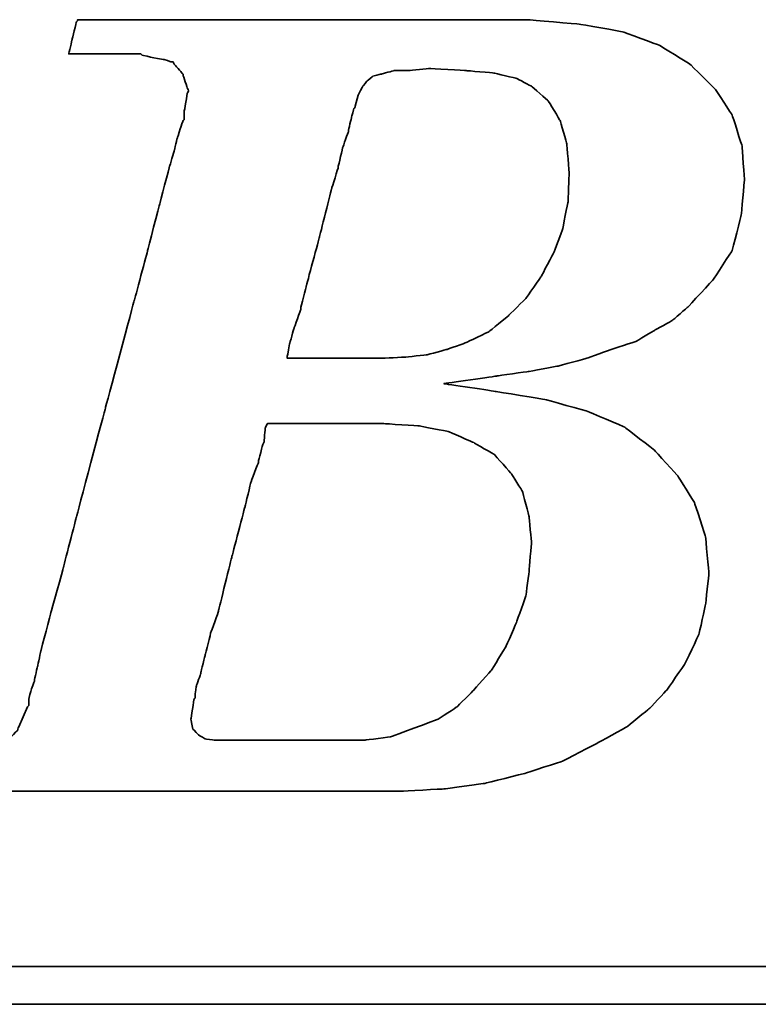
# Model space of a CAD drawing. Header units: millimetres. Extents: x -257 to 3135, y -1556 to 860.
# Tile 130 of 256: x 44.11 to 48.05, y -991.51 to -986.26. Entities that reach past the tile are written whole.
import ezdxf

# ---------------------------------------------------------------- set-up
doc = ezdxf.new("R2010")
doc.units = ezdxf.units.MM
doc.layers.add('DIM', color=4, linetype='CONTINUOUS')
doc.layers.add('layer 1', color=7, linetype='CONTINUOUS')

# ---------------------------------------------------------------- blocks, each defined once
blk = doc.blocks.new('TBI MOTION logo(完整正式版)')
at = {"layer": 'layer 1', "color": 22, "lineweight": 35}
for points, knots in [([(-64.65375, -6.86375), (-64.65375, -6.86375), (-64.84375, -7.29625), (-64.84375, -7.29625), (-64.84375, -7.29625), (-64.84375, -7.29625), (-64.86875, -7.34375), (-64.86875, -7.34375), (-64.86875, -7.34375), (-64.86875, -7.34375), (-64.86875, -7.36875), (-64.86875, -7.36875), (-64.86875, -7.36875), (-64.86875, -7.36875), (-65.15375, -7.65375), (-65.15375, -7.65375), (-65.15375, -7.65375), (-65.15375, -7.65375), (-65.17875, -7.65375), (-65.17875, -7.65375), (-65.17875, -7.65375), (-65.17875, -7.65375), (-65.20375, -7.67875), (-65.20375, -7.67875), (-65.20375, -7.67875), (-65.20375, -7.67875), (-65.58875, -7.87125), (-65.58875, -7.87125), (-65.58875, -7.87125), (-65.58875, -7.87125), (-65.63375, -7.87125), (-65.63375, -7.87125), (-65.63375, -7.87125), (-65.63375, -7.87125), (-65.65875, -7.89375), (-65.65875, -7.89375), (-65.65875, -7.89375), (-65.65875, -7.89375), (-66.09375, -7.94375), (-66.09375, -7.94375), (-66.09375, -7.94375), (-66.09375, -7.94375), (-66.11375, -7.94375), (-66.11375, -7.94375), (-66.11375, -7.94375), (-66.11375, -7.94375), (-66.16375, -7.94375), (-66.16375, -7.94375), (-66.16375, -7.94375), (-66.16375, -7.94375), (-66.30875, -7.94375), (-66.30875, -7.94375), (-66.30875, -7.94375), (-66.30875, -7.94375), (-66.69375, -7.94375), (-66.69375, -7.94375), (-66.69375, -7.94375), (-66.69375, -7.94375), (-67.07375, -7.94375), (-67.07375, -7.94375), (-67.07375, -7.94375), (-67.07375, -7.94375), (-67.12375, -7.94375), (-67.12375, -7.94375), (-67.12375, -7.94375), (-67.12375, -7.94375), (-67.12375, -7.96625), (-67.12375, -7.96625), (-67.12375, -7.96625), (-67.12375, -7.96625), (-67.14875, -7.99125), (-67.14875, -7.99125), (-67.14875, -7.99125), (-67.14875, -7.99125), (-67.24375, -8.34875), (-67.24375, -8.34875), (-67.24375, -8.34875), (-67.24375, -8.34875), (-67.31375, -8.68625), (-67.31375, -8.68625), (-67.31375, -8.68625), (-67.31375, -8.68625), (-67.26875, -8.68625), (-67.26875, -8.68625), (-67.26875, -8.68625), (-67.26875, -8.68625), (-67.07375, -8.68625), (-67.07375, -8.68625), (-67.07375, -8.68625), (-67.07375, -8.68625), (-66.54875, -8.68625), (-66.54875, -8.68625), (-66.54875, -8.68625), (-66.54875, -8.68625), (-65.82625, -8.68625), (-65.82625, -8.68625), (-65.82625, -8.68625), (-65.82625, -8.68625), (-65.01375, -8.68625), (-65.01375, -8.68625), (-65.01375, -8.68625), (-65.01375, -8.68625), (-64.05375, -8.68625), (-64.05375, -8.68625), (-64.05375, -8.68625), (-64.05375, -8.68625), (-62.08375, -8.68625), (-62.08375, -8.68625), (-62.08375, -8.68625), (-62.08375, -8.68625), (-60.06875, -8.68625), (-60.06875, -8.68625), (-60.06875, -8.68625), (-60.06875, -8.68625), (-59.10875, -8.68625), (-59.10875, -8.68625), (-59.10875, -8.68625), (-59.10875, -8.68625), (-58.29375, -8.68625), (-58.29375, -8.68625), (-58.29375, -8.68625), (-58.29375, -8.68625), (-57.57375, -8.68625), (-57.57375, -8.68625), (-57.57375, -8.68625), (-57.57375, -8.68625), (-57.04875, -8.68625), (-57.04875, -8.68625), (-57.04875, -8.68625), (-57.04875, -8.68625), (-56.85375, -8.68625), (-56.85375, -8.68625), (-56.85375, -8.68625), (-56.85375, -8.68625), (-56.70875, -8.68625), (-56.70875, -8.68625), (-56.70875, -8.68625), (-56.70875, -8.68625), (-56.61375, -8.68625), (-56.61375, -8.68625), (-56.61375, -8.68625), (-56.61375, -8.68625), (-56.56875, -8.68625), (-56.56875, -8.68625), (-56.56875, -8.68625), (-56.56875, -8.68625), (-55.65375, -8.63875), (-55.65375, -8.63875), (-55.65375, -8.63875), (-55.65375, -8.63875), (-54.76875, -8.51875), (-54.76875, -8.51875), (-54.76875, -8.51875), (-54.76875, -8.51875), (-53.90375, -8.30375), (-53.90375, -8.30375), (-53.90375, -8.30375), (-53.90375, -8.30375), (-53.08875, -8.03875), (-53.08875, -8.03875), (-53.08875, -8.03875), (-53.08875, -8.03875), (-52.34375, -7.65375), (-52.34375, -7.65375), (-52.34375, -7.65375), (-52.34375, -7.65375), (-51.69875, -7.29625), (-51.69875, -7.29625), (-51.69875, -7.29625), (-51.69875, -7.29625), (-51.21875, -6.91125), (-51.21875, -6.91125), (-51.21875, -6.91125), (-51.21875, -6.91125), (-50.83375, -6.50375), (-50.83375, -6.50375), (-50.83375, -6.50375), (-50.83375, -6.50375), (-50.44875, -5.94875), (-50.44875, -5.94875), (-50.44875, -5.94875), (-50.44875, -5.94875), (-50.13875, -5.30375), (-50.13875, -5.30375), (-50.13875, -5.30375), (-50.13875, -5.30375), (-49.99375, -4.65375), (-49.99375, -4.65375), (-49.99375, -4.65375), (-49.99375, -4.65375), (-49.92375, -3.98375), (-49.92375, -3.98375), (-49.92375, -3.98375), (-49.92375, -3.98375), (-49.99375, -3.19374), (-49.99375, -3.19374), (-49.99375, -3.19374), (-49.99375, -3.19374), (-50.23374, -2.44874), (-50.23374, -2.44874), (-50.23374, -2.44874), (-50.23374, -2.44874), (-50.59375, -1.87374), (-50.59375, -1.87374), (-50.59375, -1.87374), (-50.59375, -1.87374), (-51.09875, -1.31874), (-51.09875, -1.31874), (-51.09875, -1.31874), (-51.09875, -1.31874), (-51.74375, -0.81875), (-51.74375, -0.81875), (-51.74375, -0.81875), (-51.74375, -0.81875), (-52.53875, -0.48125), (-52.53875, -0.48125), (-52.53875, -0.48125), (-52.53875, -0.48125), (-53.47375, -0.21875), (-53.47375, -0.21875), (-53.47375, -0.21875), (-53.47375, -0.21875), (-54.52875, -0.04874), (-54.52875, -0.04874), (-54.52875, -0.04874), (-54.52875, -0.04874), (-55.65375, 0.12125), (-55.65375, 0.12125), (-55.65375, 0.12125), (-55.65375, 0.12125), (-54.50375, 0.28624), (-54.50375, 0.28624), (-54.50375, 0.28624), (-54.50375, 0.28624), (-53.83375, 0.38124), (-53.83375, 0.38124), (-53.83375, 0.38124), (-53.83375, 0.38124), (-53.18375, 0.50125), (-53.18375, 0.50125), (-53.18375, 0.50125), (-53.18375, 0.50125), (-52.55875, 0.66874), (-52.55875, 0.66874), (-52.55875, 0.66874), (-52.55875, 0.66874), (-52.03375, 0.86124), (-52.03375, 0.86124), (-52.03375, 0.86124), (-52.03375, 0.86124), (-51.50374, 1.03124), (-51.50374, 1.03124), (-51.50374, 1.03124), (-51.50374, 1.03124), (-51.09875, 1.27125), (-51.09875, 1.27125), (-51.09875, 1.27125), (-51.09875, 1.27125), (-50.71375, 1.48624), (-50.71375, 1.48624), (-50.71375, 1.48624), (-50.71375, 1.48624), (-50.37625, 1.77625), (-50.37625, 1.77625), (-50.37625, 1.77625), (-50.37625, 1.77625), (-49.82375, 2.37625), (-49.82375, 2.37625), (-49.82375, 2.37625), (-49.82375, 2.37625), (-49.41875, 2.99625), (-49.41875, 2.99625), (-49.41875, 2.99625), (-49.41875, 2.99625), (-49.22375, 3.76625), (-49.22375, 3.76625), (-49.22375, 3.76625), (-49.22375, 3.76625), (-49.15375, 4.50874), (-49.15375, 4.50874), (-49.15375, 4.50874), (-49.15375, 4.50874), (-49.20375, 5.25125), (-49.20375, 5.25125), (-49.20375, 5.25125), (-49.20375, 5.25125), (-49.41875, 5.92625), (-49.41875, 5.92625), (-49.41875, 5.92625), (-49.41875, 5.92625), (-49.77875, 6.47625), (-49.77875, 6.47625), (-49.77875, 6.47625), (-49.77875, 6.47625), (-50.33125, 7.02624), (-50.33125, 7.02624), (-50.33125, 7.02624), (-50.33125, 7.02624), (-51.00125, 7.43625), (-51.00125, 7.43625), (-51.00125, 7.43625), (-51.00125, 7.43625), (-51.79375, 7.72625), (-51.79375, 7.72625), (-51.79375, 7.72625), (-51.79375, 7.72625), (-52.72875, 7.89124), (-52.72875, 7.89124), (-52.72875, 7.89124), (-52.72875, 7.89124), (-53.83375, 7.98625), (-53.83375, 7.98625), (-53.83375, 7.98625), (-53.83375, 7.98625), (-53.92875, 7.98625), (-53.92875, 7.98625), (-53.92875, 7.98625), (-53.92875, 7.98625), (-54.26375, 7.98625), (-54.26375, 7.98625), (-54.26375, 7.98625), (-54.26375, 7.98625), (-54.74375, 7.98625), (-54.74375, 7.98625), (-54.74375, 7.98625), (-54.74375, 7.98625), (-55.36875, 7.98625), (-55.36875, 7.98625), (-55.36875, 7.98625), (-55.36875, 7.98625), (-56.13375, 7.98625), (-56.13375, 7.98625), (-56.13375, 7.98625), (-56.13375, 7.98625), (-56.94875, 7.98625), (-56.94875, 7.98625), (-56.94875, 7.98625), (-56.94875, 7.98625), (-58.77625, 7.98625), (-58.77625, 7.98625), (-58.77625, 7.98625), (-58.77625, 7.98625), (-60.59875, 7.98625), (-60.59875, 7.98625), (-60.59875, 7.98625), (-60.59875, 7.98625), (-61.41375, 7.98625), (-61.41375, 7.98625), (-61.41375, 7.98625), (-61.41375, 7.98625), (-62.17875, 7.98625), (-62.17875, 7.98625), (-62.17875, 7.98625), (-62.17875, 7.98625), (-62.80375, 7.98625), (-62.80375, 7.98625), (-62.80375, 7.98625), (-62.80375, 7.98625), (-63.30625, 7.98625), (-63.30625, 7.98625), (-63.30625, 7.98625), (-63.30625, 7.98625), (-63.57375, 7.98625), (-63.57375, 7.98625), (-63.57375, 7.98625), (-63.57375, 7.98625), (-63.57375, 7.96375), (-63.57375, 7.96375), (-63.57375, 7.96375), (-63.57375, 7.96375), (-63.59875, 7.94125), (-63.59875, 7.94125), (-63.59875, 7.94125), (-63.59875, 7.94125), (-63.69375, 7.55625), (-63.69375, 7.55625), (-63.69375, 7.55625), (-63.69375, 7.55625), (-63.76375, 7.24624), (-63.76375, 7.24624), (-63.76375, 7.24624), (-63.76375, 7.24624), (-63.23875, 7.24624), (-63.23875, 7.24624), (-63.23875, 7.24624), (-63.23875, 7.24624), (-62.75875, 7.24624), (-62.75875, 7.24624), (-62.75875, 7.24624), (-62.75875, 7.24624), (-62.61125, 7.24624), (-62.61125, 7.24624), (-62.61125, 7.24624), (-62.61125, 7.24624), (-62.56625, 7.24624), (-62.56625, 7.24624), (-62.56625, 7.24624), (-62.56625, 7.24624), (-62.22875, 7.24624), (-62.22875, 7.24624), (-62.22875, 7.24624), (-62.22875, 7.24624), (-62.20375, 7.24624), (-62.20375, 7.24624), (-62.20375, 7.24624), (-62.20375, 7.24624), (-62.17875, 7.21875), (-62.17875, 7.21875), (-62.17875, 7.21875), (-62.17875, 7.21875), (-61.96375, 7.17125), (-61.96375, 7.17125), (-61.96375, 7.17125), (-61.96375, 7.17125), (-61.72375, 7.12624), (-61.72375, 7.12624), (-61.72375, 7.12624), (-61.72375, 7.12624), (-61.70375, 7.12624), (-61.70375, 7.12624), (-61.70375, 7.12624), (-61.70375, 7.12624), (-61.55875, 7.07624), (-61.55875, 7.07624), (-61.55875, 7.07624), (-61.55875, 7.07624), (-61.50875, 7.07624), (-61.50875, 7.07624), (-61.50875, 7.07624), (-61.50875, 7.07624), (-61.48375, 7.02624), (-61.48375, 7.02624), (-61.48375, 7.02624), (-61.48375, 7.02624), (-61.31875, 6.83375), (-61.31875, 6.83375), (-61.31875, 6.83375), (-61.31875, 6.83375), (-61.29375, 6.81125), (-61.29375, 6.81125), (-61.29375, 6.81125), (-61.29375, 6.81125), (-61.29375, 6.78625), (-61.29375, 6.78625), (-61.29375, 6.78625), (-61.29375, 6.78625), (-61.19875, 6.50124), (-61.19875, 6.50124), (-61.19875, 6.50124), (-61.19875, 6.50124), (-61.17375, 6.45124), (-61.17375, 6.45124), (-61.17375, 6.45124), (-61.17375, 6.45124), (-61.19875, 6.40625), (-61.19875, 6.40625), (-61.19875, 6.40625), (-61.19875, 6.40625), (-61.26875, 5.99624), (-61.26875, 5.99624), (-61.26875, 5.99624), (-61.26875, 5.99624), (-61.26875, 5.85125), (-61.26875, 5.85125), (-61.26875, 5.85125), (-61.26875, 5.85125), (-61.26875, 5.82625), (-61.26875, 5.82625), (-61.26875, 5.82625), (-61.26875, 5.82625), (-61.29375, 5.80625), (-61.29375, 5.80625), (-61.29375, 5.80625), (-61.29375, 5.80625), (-61.34125, 5.66125), (-61.34125, 5.66125), (-61.34125, 5.66125), (-61.34125, 5.66125), (-61.41375, 5.44625), (-61.41375, 5.44625), (-61.41375, 5.44625), (-61.41375, 5.44625), (-61.48375, 5.15625), (-61.48375, 5.15625), (-61.48375, 5.15625), (-61.48375, 5.15625), (-61.58375, 4.82124), (-61.58375, 4.82124), (-61.58375, 4.82124), (-61.58375, 4.82124), (-61.79875, 4.00375), (-61.79875, 4.00375), (-61.79875, 4.00375), (-61.79875, 4.00375), (-62.05875, 2.99625), (-62.05875, 2.99625), (-62.05875, 2.99625), (-62.05875, 2.99625), (-62.34875, 1.91625), (-62.34875, 1.91625), (-62.34875, 1.91625), (-62.34875, 1.91625), (-62.97375, -0.41124), (-62.97375, -0.41124), (-62.97375, -0.41124), (-62.97375, -0.41124), (-63.59875, -2.75875), (-63.59875, -2.75875), (-63.59875, -2.75875), (-63.59875, -2.75875), (-63.88375, -3.86374), (-63.88375, -3.86374), (-63.88375, -3.86374), (-63.88375, -3.86374), (-64.14875, -4.82374), (-64.14875, -4.82374), (-64.14875, -4.82374), (-64.14875, -4.82374), (-64.36375, -5.64125), (-64.36375, -5.64125), (-64.36375, -5.64125), (-64.36375, -5.64125), (-64.43625, -5.97625), (-64.43625, -5.97625), (-64.43625, -5.97625), (-64.43625, -5.97625), (-64.50875, -6.28625), (-64.50875, -6.28625), (-64.50875, -6.28625), (-64.50875, -6.28625), (-64.50875, -6.30875), (-64.50875, -6.30875), (-64.50875, -6.30875), (-64.50875, -6.30875), (-64.57875, -6.50375), (-64.57875, -6.50375), (-64.57875, -6.50375), (-64.57875, -6.50375), (-64.62875, -6.69625), (-64.62875, -6.69625), (-64.62875, -6.69625), (-64.62875, -6.69625), (-64.62875, -6.76875), (-64.62875, -6.76875), (-64.62875, -6.76875), (-64.62875, -6.76875), (-64.62875, -6.81375), (-64.62875, -6.81375), (-64.62875, -6.81375), (-64.62875, -6.81375), (-64.62875, -6.83875), (-64.62875, -6.83875), (-64.62875, -6.83875), (-64.62875, -6.83875), (-64.65375, -6.86375), (-64.65375, -6.86375)], [0, 0, 0, 0, 0.00719424, 0.00719424, 0.00719424, 0.00719425, 0.01438849, 0.01438849, 0.01438849, 0.0143885, 0.02158273, 0.02158273, 0.02158273, 0.02158274, 0.02877698, 0.02877698, 0.02877698, 0.02877699, 0.03597122, 0.03597122, 0.03597122, 0.03597123, 0.04316547, 0.04316547, 0.04316547, 0.04316548, 0.05035971, 0.05035971, 0.05035971, 0.05035972, 0.05755396, 0.05755396, 0.05755396, 0.05755397, 0.0647482, 0.0647482, 0.0647482, 0.06474821, 0.07194245, 0.07194245, 0.07194245, 0.07194246, 0.07913669, 0.07913669, 0.07913669, 0.0791367, 0.08633094, 0.08633094, 0.08633094, 0.08633095, 0.09352518, 0.09352518, 0.09352518, 0.09352519, 0.10071942, 0.10071942, 0.10071942, 0.10071943, 0.10791367, 0.10791367, 0.10791367, 0.10791368, 0.11510791, 0.11510791, 0.11510791, 0.11510792, 0.12230216, 0.12230216, 0.12230216, 0.12230217, 0.1294964, 0.1294964, 0.1294964, 0.12949641, 0.13669065, 0.13669065, 0.13669065, 0.13669066, 0.14388489, 0.14388489, 0.14388489, 0.1438849, 0.15107914, 0.15107914, 0.15107914, 0.15107915, 0.15827338, 0.15827338, 0.15827338, 0.15827339, 0.16546763, 0.16546763, 0.16546763, 0.16546764, 0.17266187, 0.17266187, 0.17266187, 0.17266188, 0.17985612, 0.17985612, 0.17985612, 0.17985613, 0.18705036, 0.18705036, 0.18705036, 0.18705037, 0.1942446, 0.1942446, 0.1942446, 0.19424461, 0.20143885, 0.20143885, 0.20143885, 0.20143886, 0.20863309, 0.20863309, 0.20863309, 0.2086331, 0.21582734, 0.21582734, 0.21582734, 0.21582735, 0.22302158, 0.22302158, 0.22302158, 0.22302159, 0.23021583, 0.23021583, 0.23021583, 0.23021584, 0.23741007, 0.23741007, 0.23741007, 0.23741008, 0.24460432, 0.24460432, 0.24460432, 0.24460433, 0.25179856, 0.25179856, 0.25179856, 0.25179857, 0.25899281, 0.25899281, 0.25899281, 0.25899282, 0.26618705, 0.26618705, 0.26618705, 0.26618706, 0.27338129, 0.27338129, 0.27338129, 0.2733813, 0.28057554, 0.28057554, 0.28057554, 0.28057555, 0.28776978, 0.28776978, 0.28776978, 0.28776979, 0.29496403, 0.29496403, 0.29496403, 0.29496404, 0.30215827, 0.30215827, 0.30215827, 0.30215828, 0.30935252, 0.30935252, 0.30935252, 0.30935253, 0.31654676, 0.31654676, 0.31654676, 0.31654677, 0.32374101, 0.32374101, 0.32374101, 0.32374102, 0.33093525, 0.33093525, 0.33093525, 0.33093526, 0.3381295, 0.3381295, 0.3381295, 0.33812951, 0.34532374, 0.34532374, 0.34532374, 0.34532375, 0.35251799, 0.35251799, 0.35251799, 0.352518, 0.35971223, 0.35971223, 0.35971223, 0.35971224, 0.36690647, 0.36690647, 0.36690647, 0.36690648, 0.37410072, 0.37410072, 0.37410072, 0.37410073, 0.38129496, 0.38129496, 0.38129496, 0.38129497, 0.38848921, 0.38848921, 0.38848921, 0.38848922, 0.39568345, 0.39568345, 0.39568345, 0.39568346, 0.4028777, 0.4028777, 0.4028777, 0.40287771, 0.41007194, 0.41007194, 0.41007194, 0.41007195, 0.41726619, 0.41726619, 0.41726619, 0.4172662, 0.42446043, 0.42446043, 0.42446043, 0.42446044, 0.43165468, 0.43165468, 0.43165468, 0.43165469, 0.43884892, 0.43884892, 0.43884892, 0.43884893, 0.44604317, 0.44604317, 0.44604317, 0.44604318, 0.45323741, 0.45323741, 0.45323741, 0.45323742, 0.46043165, 0.46043165, 0.46043165, 0.46043166, 0.4676259, 0.4676259, 0.4676259, 0.46762591, 0.47482014, 0.47482014, 0.47482014, 0.47482015, 0.48201439, 0.48201439, 0.48201439, 0.4820144, 0.48920863, 0.48920863, 0.48920863, 0.48920864, 0.49640288, 0.49640288, 0.49640288, 0.49640289, 0.50359712, 0.50359712, 0.50359712, 0.50359713, 0.51079137, 0.51079137, 0.51079137, 0.51079138, 0.51798561, 0.51798561, 0.51798561, 0.51798562, 0.52517986, 0.52517986, 0.52517986, 0.52517987, 0.5323741, 0.5323741, 0.5323741, 0.53237411, 0.53956835, 0.53956835, 0.53956835, 0.53956836, 0.54676259, 0.54676259, 0.54676259, 0.5467626, 0.55395683, 0.55395683, 0.55395683, 0.55395684, 0.56115108, 0.56115108, 0.56115108, 0.56115109, 0.56834532, 0.56834532, 0.56834532, 0.56834533, 0.57553957, 0.57553957, 0.57553957, 0.57553958, 0.58273381, 0.58273381, 0.58273381, 0.58273382, 0.58992806, 0.58992806, 0.58992806, 0.58992807, 0.5971223, 0.5971223, 0.5971223, 0.59712231, 0.60431655, 0.60431655, 0.60431655, 0.60431656, 0.61151079, 0.61151079, 0.61151079, 0.6115108, 0.61870504, 0.61870504, 0.61870504, 0.61870505, 0.62589928, 0.62589928, 0.62589928, 0.62589929, 0.63309353, 0.63309353, 0.63309353, 0.63309354, 0.64028777, 0.64028777, 0.64028777, 0.64028778, 0.64748201, 0.64748201, 0.64748201, 0.64748202, 0.65467626, 0.65467626, 0.65467626, 0.65467627, 0.6618705, 0.6618705, 0.6618705, 0.66187051, 0.66906475, 0.66906475, 0.66906475, 0.66906476, 0.67625899, 0.67625899, 0.67625899, 0.676259, 0.68345324, 0.68345324, 0.68345324, 0.68345325, 0.69064748, 0.69064748, 0.69064748, 0.69064749, 0.69784173, 0.69784173, 0.69784173, 0.69784174, 0.70503597, 0.70503597, 0.70503597, 0.70503598, 0.71223022, 0.71223022, 0.71223022, 0.71223023, 0.71942446, 0.71942446, 0.71942446, 0.71942447, 0.72661871, 0.72661871, 0.72661871, 0.72661872, 0.73381295, 0.73381295, 0.73381295, 0.73381296, 0.74100719, 0.74100719, 0.74100719, 0.7410072, 0.74820144, 0.74820144, 0.74820144, 0.74820145, 0.75539568, 0.75539568, 0.75539568, 0.75539569, 0.76258993, 0.76258993, 0.76258993, 0.76258994, 0.76978417, 0.76978417, 0.76978417, 0.76978418, 0.77697842, 0.77697842, 0.77697842, 0.77697843, 0.78417266, 0.78417266, 0.78417266, 0.78417267, 0.79136691, 0.79136691, 0.79136691, 0.79136692, 0.79856115, 0.79856115, 0.79856115, 0.79856116, 0.8057554, 0.8057554, 0.8057554, 0.80575541, 0.81294964, 0.81294964, 0.81294964, 0.81294965, 0.82014388, 0.82014388, 0.82014388, 0.82014389, 0.82733813, 0.82733813, 0.82733813, 0.82733814, 0.83453237, 0.83453237, 0.83453237, 0.83453238, 0.84172662, 0.84172662, 0.84172662, 0.84172663, 0.84892086, 0.84892086, 0.84892086, 0.84892087, 0.85611511, 0.85611511, 0.85611511, 0.85611512, 0.86330935, 0.86330935, 0.86330935, 0.86330936, 0.8705036, 0.8705036, 0.8705036, 0.87050361, 0.87769784, 0.87769784, 0.87769784, 0.87769785, 0.88489209, 0.88489209, 0.88489209, 0.8848921, 0.89208633, 0.89208633, 0.89208633, 0.89208634, 0.89928058, 0.89928058, 0.89928058, 0.89928059, 0.90647482, 0.90647482, 0.90647482, 0.90647483, 0.91366906, 0.91366906, 0.91366906, 0.91366907, 0.92086331, 0.92086331, 0.92086331, 0.92086332, 0.92805755, 0.92805755, 0.92805755, 0.92805756, 0.9352518, 0.9352518, 0.9352518, 0.93525181, 0.94244604, 0.94244604, 0.94244604, 0.94244605, 0.94964029, 0.94964029, 0.94964029, 0.9496403, 0.95683453, 0.95683453, 0.95683453, 0.95683454, 0.96402878, 0.96402878, 0.96402878, 0.96402879, 0.97122302, 0.97122302, 0.97122302, 0.97122303, 0.97841727, 0.97841727, 0.97841727, 0.97841728, 0.98561151, 0.98561151, 0.98561151, 0.98561152, 0.99280576, 0.99280576, 0.99280576, 0.99280577, 1, 1, 1, 1]), ([(-57.50375, 6.35625), (-57.50375, 6.35625), (-57.57375, 6.11625), (-57.57375, 6.11625), (-57.57375, 6.11625), (-57.57375, 6.11625), (-57.57375, 6.09125), (-57.57375, 6.09125), (-57.57375, 6.09125), (-57.57375, 6.09125), (-57.59875, 6.06625), (-57.59875, 6.06625), (-57.59875, 6.06625), (-57.59875, 6.06625), (-57.64875, 5.87625), (-57.64875, 5.87625), (-57.64875, 5.87625), (-57.64875, 5.87625), (-57.71875, 5.58875), (-57.71875, 5.58875), (-57.71875, 5.58875), (-57.71875, 5.58875), (-57.71875, 5.56625), (-57.71875, 5.56625), (-57.71875, 5.56625), (-57.71875, 5.56625), (-57.83875, 5.23125), (-57.83875, 5.23125), (-57.83875, 5.23125), (-57.83875, 5.23125), (-57.93625, 4.82124), (-57.93625, 4.82124), (-57.93625, 4.82124), (-57.93625, 4.82124), (-57.93625, 4.79624), (-57.93625, 4.79624), (-57.93625, 4.79624), (-57.93625, 4.79624), (-58.07875, 4.34125), (-58.07875, 4.34125), (-58.07875, 4.34125), (-58.07875, 4.34125), (-58.34375, 3.28625), (-58.34375, 3.28625), (-58.34375, 3.28625), (-58.34375, 3.28625), (-58.62875, 2.23124), (-58.62875, 2.23124), (-58.62875, 2.23124), (-58.62875, 2.23124), (-58.74875, 1.75125), (-58.74875, 1.75125), (-58.74875, 1.75125), (-58.74875, 1.75125), (-58.74875, 1.72625), (-58.74875, 1.72625), (-58.74875, 1.72625), (-58.74875, 1.72625), (-58.89375, 1.31625), (-58.89375, 1.31625), (-58.89375, 1.31625), (-58.89375, 1.31625), (-58.98875, 0.98124), (-58.98875, 0.98124), (-58.98875, 0.98124), (-58.98875, 0.98124), (-59.03875, 0.71625), (-59.03875, 0.71625), (-59.03875, 0.71625), (-59.03875, 0.71625), (-59.03875, 0.66874), (-59.03875, 0.66874), (-59.03875, 0.66874), (-59.03875, 0.66874), (-58.91875, 0.66874), (-58.91875, 0.66874), (-58.91875, 0.66874), (-58.91875, 0.66874), (-58.53375, 0.66874), (-58.53375, 0.66874), (-58.53375, 0.66874), (-58.53375, 0.66874), (-58.10375, 0.66874), (-58.10375, 0.66874), (-58.10375, 0.66874), (-58.10375, 0.66874), (-57.66875, 0.66874), (-57.66875, 0.66874), (-57.66875, 0.66874), (-57.66875, 0.66874), (-57.33375, 0.66874), (-57.33375, 0.66874), (-57.33375, 0.66874), (-57.33375, 0.66874), (-57.09375, 0.66874), (-57.09375, 0.66874), (-57.09375, 0.66874), (-57.09375, 0.66874), (-56.99875, 0.66874), (-56.99875, 0.66874), (-56.99875, 0.66874), (-56.99875, 0.66874), (-56.49375, 0.69374), (-56.49375, 0.69374), (-56.49375, 0.69374), (-56.49375, 0.69374), (-56.01375, 0.74374), (-56.01375, 0.74374), (-56.01375, 0.74374), (-56.01375, 0.74374), (-55.58375, 0.86124), (-55.58375, 0.86124), (-55.58375, 0.86124), (-55.58375, 0.86124), (-55.17375, 1.00624), (-55.17375, 1.00624), (-55.17375, 1.00624), (-55.17375, 1.00624), (-54.67375, 1.24625), (-54.67375, 1.24625), (-54.67375, 1.24625), (-54.67375, 1.24625), (-54.26375, 1.58124), (-54.26375, 1.58124), (-54.26375, 1.58124), (-54.26375, 1.58124), (-53.87875, 1.96374), (-53.87875, 1.96374), (-53.87875, 1.96374), (-53.87875, 1.96374), (-53.54375, 2.44625), (-53.54375, 2.44625), (-53.54375, 2.44625), (-53.54375, 2.44625), (-53.27875, 2.95125), (-53.27875, 2.95125), (-53.27875, 2.95125), (-53.27875, 2.95125), (-53.08875, 3.45124), (-53.08875, 3.45124), (-53.08875, 3.45124), (-53.08875, 3.45124), (-52.96875, 4.05124), (-52.96875, 4.05124), (-52.96875, 4.05124), (-52.96875, 4.05124), (-52.94375, 4.65125), (-52.94375, 4.65125), (-52.94375, 4.65125), (-52.94375, 4.65125), (-52.99375, 5.30125), (-52.99375, 5.30125), (-52.99375, 5.30125), (-52.99375, 5.30125), (-53.13875, 5.80625), (-53.13875, 5.80625), (-53.13875, 5.80625), (-53.13875, 5.80625), (-53.39875, 6.23625), (-53.39875, 6.23625), (-53.39875, 6.23625), (-53.39875, 6.23625), (-53.75875, 6.54875), (-53.75875, 6.54875), (-53.75875, 6.54875), (-53.75875, 6.54875), (-54.07375, 6.71625), (-54.07375, 6.71625), (-54.07375, 6.71625), (-54.07375, 6.71625), (-54.57375, 6.83375), (-54.57375, 6.83375), (-54.57375, 6.83375), (-54.57375, 6.83375), (-55.17375, 6.88625), (-55.17375, 6.88625), (-55.17375, 6.88625), (-55.17375, 6.88625), (-55.96875, 6.93125), (-55.96875, 6.93125), (-55.96875, 6.93125), (-55.96875, 6.93125), (-56.39875, 6.88625), (-56.39875, 6.88625), (-56.39875, 6.88625), (-56.39875, 6.88625), (-56.42125, 6.88625), (-56.42125, 6.88625), (-56.42125, 6.88625), (-56.42125, 6.88625), (-56.73375, 6.88625), (-56.73375, 6.88625), (-56.73375, 6.88625), (-56.73375, 6.88625), (-56.99875, 6.81125), (-56.99875, 6.81125), (-56.99875, 6.81125), (-56.99875, 6.81125), (-57.02375, 6.81125), (-57.02375, 6.81125), (-57.02375, 6.81125), (-57.02375, 6.81125), (-57.18875, 6.76625), (-57.18875, 6.76625), (-57.18875, 6.76625), (-57.18875, 6.76625), (-57.30875, 6.66625), (-57.30875, 6.66625), (-57.30875, 6.66625), (-57.30875, 6.66625), (-57.40875, 6.54875), (-57.40875, 6.54875), (-57.40875, 6.54875), (-57.40875, 6.54875), (-57.50375, 6.35625), (-57.50375, 6.35625)], [0, 0, 0, 0, 0.01851852, 0.01851852, 0.01851852, 0.01851853, 0.03703704, 0.03703704, 0.03703704, 0.03703705, 0.05555556, 0.05555556, 0.05555556, 0.05555557, 0.07407407, 0.07407407, 0.07407407, 0.07407408, 0.09259259, 0.09259259, 0.09259259, 0.0925926, 0.11111111, 0.11111111, 0.11111111, 0.11111112, 0.12962963, 0.12962963, 0.12962963, 0.12962964, 0.14814815, 0.14814815, 0.14814815, 0.14814816, 0.16666667, 0.16666667, 0.16666667, 0.16666668, 0.18518519, 0.18518519, 0.18518519, 0.1851852, 0.2037037, 0.2037037, 0.2037037, 0.20370371, 0.22222222, 0.22222222, 0.22222222, 0.22222223, 0.24074074, 0.24074074, 0.24074074, 0.24074075, 0.25925926, 0.25925926, 0.25925926, 0.25925927, 0.27777778, 0.27777778, 0.27777778, 0.27777779, 0.2962963, 0.2962963, 0.2962963, 0.29629631, 0.31481481, 0.31481481, 0.31481481, 0.31481482, 0.33333333, 0.33333333, 0.33333333, 0.33333334, 0.35185185, 0.35185185, 0.35185185, 0.35185186, 0.37037037, 0.37037037, 0.37037037, 0.37037038, 0.38888889, 0.38888889, 0.38888889, 0.3888889, 0.40740741, 0.40740741, 0.40740741, 0.40740742, 0.42592593, 0.42592593, 0.42592593, 0.42592594, 0.44444444, 0.44444444, 0.44444444, 0.44444445, 0.46296296, 0.46296296, 0.46296296, 0.46296297, 0.48148148, 0.48148148, 0.48148148, 0.48148149, 0.5, 0.5, 0.5, 0.50000001, 0.51851852, 0.51851852, 0.51851852, 0.51851853, 0.53703704, 0.53703704, 0.53703704, 0.53703705, 0.55555556, 0.55555556, 0.55555556, 0.55555557, 0.57407407, 0.57407407, 0.57407407, 0.57407408, 0.59259259, 0.59259259, 0.59259259, 0.5925926, 0.61111111, 0.61111111, 0.61111111, 0.61111112, 0.62962963, 0.62962963, 0.62962963, 0.62962964, 0.64814815, 0.64814815, 0.64814815, 0.64814816, 0.66666667, 0.66666667, 0.66666667, 0.66666668, 0.68518519, 0.68518519, 0.68518519, 0.6851852, 0.7037037, 0.7037037, 0.7037037, 0.70370371, 0.72222222, 0.72222222, 0.72222222, 0.72222223, 0.74074074, 0.74074074, 0.74074074, 0.74074075, 0.75925926, 0.75925926, 0.75925926, 0.75925927, 0.77777778, 0.77777778, 0.77777778, 0.77777779, 0.7962963, 0.7962963, 0.7962963, 0.79629631, 0.81481481, 0.81481481, 0.81481481, 0.81481482, 0.83333333, 0.83333333, 0.83333333, 0.83333334, 0.85185185, 0.85185185, 0.85185185, 0.85185186, 0.87037037, 0.87037037, 0.87037037, 0.87037038, 0.88888889, 0.88888889, 0.88888889, 0.8888889, 0.90740741, 0.90740741, 0.90740741, 0.90740742, 0.92592593, 0.92592593, 0.92592593, 0.92592594, 0.94444444, 0.94444444, 0.94444444, 0.94444445, 0.96296296, 0.96296296, 0.96296296, 0.96296297, 0.98148148, 0.98148148, 0.98148148, 0.98148149, 1, 1, 1, 1]), ([(-61.03125, -6.57375), (-61.03125, -6.57375), (-61.03125, -6.67125), (-61.03125, -6.67125), (-61.03125, -6.67125), (-61.03125, -6.67125), (-61.05375, -6.69625), (-61.05375, -6.69625), (-61.05375, -6.69625), (-61.05375, -6.69625), (-61.12375, -7.12875), (-61.12375, -7.12875), (-61.12375, -7.12875), (-61.12375, -7.12875), (-61.07875, -7.34375), (-61.07875, -7.34375), (-61.07875, -7.34375), (-61.07875, -7.34375), (-60.93375, -7.48875), (-60.93375, -7.48875), (-60.93375, -7.48875), (-60.93375, -7.48875), (-60.81375, -7.55625), (-60.81375, -7.55625), (-60.81375, -7.55625), (-60.81375, -7.55625), (-60.62375, -7.58375), (-60.62375, -7.58375), (-60.62375, -7.58375), (-60.62375, -7.58375), (-60.30875, -7.58375), (-60.30875, -7.58375), (-60.30875, -7.58375), (-60.30875, -7.58375), (-59.97375, -7.58375), (-59.97375, -7.58375), (-59.97375, -7.58375), (-59.97375, -7.58375), (-59.87875, -7.58375), (-59.87875, -7.58375), (-59.87875, -7.58375), (-59.87875, -7.58375), (-59.63625, -7.58375), (-59.63625, -7.58375), (-59.63625, -7.58375), (-59.63625, -7.58375), (-58.96875, -7.58375), (-58.96875, -7.58375), (-58.96875, -7.58375), (-58.96875, -7.58375), (-58.29375, -7.58375), (-58.29375, -7.58375), (-58.29375, -7.58375), (-58.29375, -7.58375), (-58.05375, -7.58375), (-58.05375, -7.58375), (-58.05375, -7.58375), (-58.05375, -7.58375), (-57.98375, -7.58375), (-57.98375, -7.58375), (-57.98375, -7.58375), (-57.98375, -7.58375), (-57.35875, -7.58375), (-57.35875, -7.58375), (-57.35875, -7.58375), (-57.35875, -7.58375), (-56.78375, -7.50875), (-56.78375, -7.50875), (-56.78375, -7.50875), (-56.78375, -7.50875), (-56.27875, -7.31875), (-56.27875, -7.31875), (-56.27875, -7.31875), (-56.27875, -7.31875), (-55.77375, -7.12875), (-55.77375, -7.12875), (-55.77375, -7.12875), (-55.77375, -7.12875), (-55.36875, -6.86375), (-55.36875, -6.86375), (-55.36875, -6.86375), (-55.36875, -6.86375), (-55.00875, -6.50375), (-55.00875, -6.50375), (-55.00875, -6.50375), (-55.00875, -6.50375), (-54.62375, -6.06875), (-54.62375, -6.06875), (-54.62375, -6.06875), (-54.62375, -6.06875), (-54.31375, -5.56875), (-54.31375, -5.56875), (-54.31375, -5.56875), (-54.31375, -5.56875), (-54.07375, -5.01625), (-54.07375, -5.01625), (-54.07375, -5.01625), (-54.07375, -5.01625), (-53.87875, -4.46374), (-53.87875, -4.46374), (-53.87875, -4.46374), (-53.87875, -4.46374), (-53.80875, -3.91375), (-53.80875, -3.91375), (-53.80875, -3.91375), (-53.80875, -3.91375), (-53.75875, -3.31375), (-53.75875, -3.31375), (-53.75875, -3.31375), (-53.75875, -3.31375), (-53.80875, -2.75875), (-53.80875, -2.75875), (-53.80875, -2.75875), (-53.80875, -2.75875), (-53.95375, -2.20875), (-53.95375, -2.20875), (-53.95375, -2.20875), (-53.95375, -2.20875), (-54.19375, -1.82625), (-54.19375, -1.82625), (-54.19375, -1.82625), (-54.19375, -1.82625), (-54.55375, -1.41875), (-54.55375, -1.41875), (-54.55375, -1.41875), (-54.55375, -1.41875), (-55.00875, -1.15125), (-55.00875, -1.15125), (-55.00875, -1.15125), (-55.00875, -1.15125), (-55.56125, -0.91375), (-55.56125, -0.91375), (-55.56125, -0.91375), (-55.56125, -0.91375), (-56.18125, -0.79375), (-56.18125, -0.79375), (-56.18125, -0.79375), (-56.18125, -0.79375), (-56.94875, -0.74374), (-56.94875, -0.74374), (-56.94875, -0.74374), (-56.94875, -0.74374), (-56.99875, -0.74374), (-56.99875, -0.74374), (-56.99875, -0.74374), (-56.99875, -0.74374), (-57.09375, -0.74374), (-57.09375, -0.74374), (-57.09375, -0.74374), (-57.09375, -0.74374), (-57.38375, -0.74374), (-57.38375, -0.74374), (-57.38375, -0.74374), (-57.38375, -0.74374), (-57.76875, -0.74374), (-57.76875, -0.74374), (-57.76875, -0.74374), (-57.76875, -0.74374), (-58.24625, -0.74374), (-58.24625, -0.74374), (-58.24625, -0.74374), (-58.24625, -0.74374), (-58.72875, -0.74374), (-58.72875, -0.74374), (-58.72875, -0.74374), (-58.72875, -0.74374), (-59.20875, -0.74374), (-59.20875, -0.74374), (-59.20875, -0.74374), (-59.20875, -0.74374), (-59.46875, -0.74374), (-59.46875, -0.74374), (-59.46875, -0.74374), (-59.46875, -0.74374), (-59.51625, -0.83875), (-59.51625, -0.83875), (-59.51625, -0.83875), (-59.51625, -0.83875), (-59.54375, -1.15125), (-59.54375, -1.15125), (-59.54375, -1.15125), (-59.54375, -1.15125), (-59.56375, -1.17874), (-59.56375, -1.17874), (-59.56375, -1.17874), (-59.56375, -1.17874), (-59.66375, -1.55875), (-59.66375, -1.55875), (-59.66375, -1.55875), (-59.66375, -1.55875), (-59.66375, -1.58375), (-59.66375, -1.58375), (-59.66375, -1.58375), (-59.66375, -1.58375), (-59.82875, -2.01874), (-59.82875, -2.01874), (-59.82875, -2.01874), (-59.82875, -2.01874), (-59.94875, -2.52125), (-59.94875, -2.52125), (-59.94875, -2.52125), (-59.94875, -2.52125), (-60.23875, -3.62375), (-60.23875, -3.62375), (-60.23875, -3.62375), (-60.23875, -3.62375), (-60.52375, -4.77624), (-60.52375, -4.77624), (-60.52375, -4.77624), (-60.52375, -4.77624), (-60.52375, -4.79874), (-60.52375, -4.79874), (-60.52375, -4.79874), (-60.52375, -4.79874), (-60.69125, -5.25375), (-60.69125, -5.25375), (-60.69125, -5.25375), (-60.69125, -5.25375), (-60.81375, -5.73625), (-60.81375, -5.73625), (-60.81375, -5.73625), (-60.81375, -5.73625), (-60.90875, -6.11875), (-60.90875, -6.11875), (-60.90875, -6.11875), (-60.90875, -6.11875), (-60.90875, -6.14375), (-60.90875, -6.14375), (-60.90875, -6.14375), (-60.90875, -6.14375), (-61.00375, -6.40875), (-61.00375, -6.40875), (-61.00375, -6.40875), (-61.00375, -6.40875), (-61.03125, -6.57375), (-61.03125, -6.57375)], [0, 0, 0, 0, 0.01694915, 0.01694915, 0.01694915, 0.01694916, 0.03389831, 0.03389831, 0.03389831, 0.03389832, 0.05084746, 0.05084746, 0.05084746, 0.05084747, 0.06779661, 0.06779661, 0.06779661, 0.06779662, 0.08474576, 0.08474576, 0.08474576, 0.08474577, 0.10169492, 0.10169492, 0.10169492, 0.10169493, 0.11864407, 0.11864407, 0.11864407, 0.11864408, 0.13559322, 0.13559322, 0.13559322, 0.13559323, 0.15254237, 0.15254237, 0.15254237, 0.15254238, 0.16949153, 0.16949153, 0.16949153, 0.16949154, 0.18644068, 0.18644068, 0.18644068, 0.18644069, 0.20338983, 0.20338983, 0.20338983, 0.20338984, 0.22033898, 0.22033898, 0.22033898, 0.22033899, 0.23728814, 0.23728814, 0.23728814, 0.23728815, 0.25423729, 0.25423729, 0.25423729, 0.2542373, 0.27118644, 0.27118644, 0.27118644, 0.27118645, 0.28813559, 0.28813559, 0.28813559, 0.2881356, 0.30508475, 0.30508475, 0.30508475, 0.30508476, 0.3220339, 0.3220339, 0.3220339, 0.32203391, 0.33898305, 0.33898305, 0.33898305, 0.33898306, 0.3559322, 0.3559322, 0.3559322, 0.35593221, 0.37288136, 0.37288136, 0.37288136, 0.37288137, 0.38983051, 0.38983051, 0.38983051, 0.38983052, 0.40677966, 0.40677966, 0.40677966, 0.40677967, 0.42372881, 0.42372881, 0.42372881, 0.42372882, 0.44067797, 0.44067797, 0.44067797, 0.44067798, 0.45762712, 0.45762712, 0.45762712, 0.45762713, 0.47457627, 0.47457627, 0.47457627, 0.47457628, 0.49152542, 0.49152542, 0.49152542, 0.49152543, 0.50847458, 0.50847458, 0.50847458, 0.50847459, 0.52542373, 0.52542373, 0.52542373, 0.52542374, 0.54237288, 0.54237288, 0.54237288, 0.54237289, 0.55932203, 0.55932203, 0.55932203, 0.55932204, 0.57627119, 0.57627119, 0.57627119, 0.5762712, 0.59322034, 0.59322034, 0.59322034, 0.59322035, 0.61016949, 0.61016949, 0.61016949, 0.6101695, 0.62711864, 0.62711864, 0.62711864, 0.62711865, 0.6440678, 0.6440678, 0.6440678, 0.64406781, 0.66101695, 0.66101695, 0.66101695, 0.66101696, 0.6779661, 0.6779661, 0.6779661, 0.67796611, 0.69491525, 0.69491525, 0.69491525, 0.69491526, 0.71186441, 0.71186441, 0.71186441, 0.71186442, 0.72881356, 0.72881356, 0.72881356, 0.72881357, 0.74576271, 0.74576271, 0.74576271, 0.74576272, 0.76271186, 0.76271186, 0.76271186, 0.76271187, 0.77966102, 0.77966102, 0.77966102, 0.77966103, 0.79661017, 0.79661017, 0.79661017, 0.79661018, 0.81355932, 0.81355932, 0.81355932, 0.81355933, 0.83050847, 0.83050847, 0.83050847, 0.83050848, 0.84745763, 0.84745763, 0.84745763, 0.84745764, 0.86440678, 0.86440678, 0.86440678, 0.86440679, 0.88135593, 0.88135593, 0.88135593, 0.88135594, 0.89830508, 0.89830508, 0.89830508, 0.89830509, 0.91525424, 0.91525424, 0.91525424, 0.91525425, 0.93220339, 0.93220339, 0.93220339, 0.9322034, 0.94915254, 0.94915254, 0.94915254, 0.94915255, 0.96610169, 0.96610169, 0.96610169, 0.9661017, 0.98305085, 0.98305085, 0.98305085, 0.98305086, 1, 1, 1, 1]), ([(75.90875, -9.47875), (75.90875, -9.47875), (75.90875, -12.28625), (75.90875, -12.28625), (75.90875, -12.28625), (75.90875, -12.28625), (75.90875, -12.47875), (75.90875, -12.47875), (75.90875, -12.47875), (75.90875, -12.47875), (75.71625, -12.47875), (75.71625, -12.47875), (75.71625, -12.47875), (75.71625, -12.47875), (-88.32875, -12.47875), (-88.32875, -12.47875), (-88.32875, -12.47875), (-88.32875, -12.47875), (-88.32875, -13.29375), (-88.32875, -13.29375), (-88.32875, -13.29375), (-88.32875, -13.29375), (82.89125, -13.29375), (82.89125, -13.29375), (82.89125, -13.29375), (82.89125, -13.29375), (75.90875, -9.47875), (75.90875, -9.47875)], [0, 0, 0, 0, 0.14285714, 0.14285714, 0.14285714, 0.14285715, 0.28571429, 0.28571429, 0.28571429, 0.2857143, 0.42857143, 0.42857143, 0.42857143, 0.42857144, 0.57142857, 0.57142857, 0.57142857, 0.57142858, 0.71428571, 0.71428571, 0.71428571, 0.71428572, 0.85714286, 0.85714286, 0.85714286, 0.85714287, 1, 1, 1, 1])]:
    blk.add_open_spline(points, degree=3, knots=knots, dxfattribs=at)

msp = doc.modelspace()

# ---------------------------------------------------------------- block references
at = {"layer": 'DIM', "color": 7, "xscale": 0.246592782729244, "yscale": 0.246592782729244, "zscale": 0.246592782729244}
msp.add_blockref('TBI MOTION logo(完整正式版)', (60.097, -988.23), dxfattribs=at)

doc.saveas('drawing.dxf')
